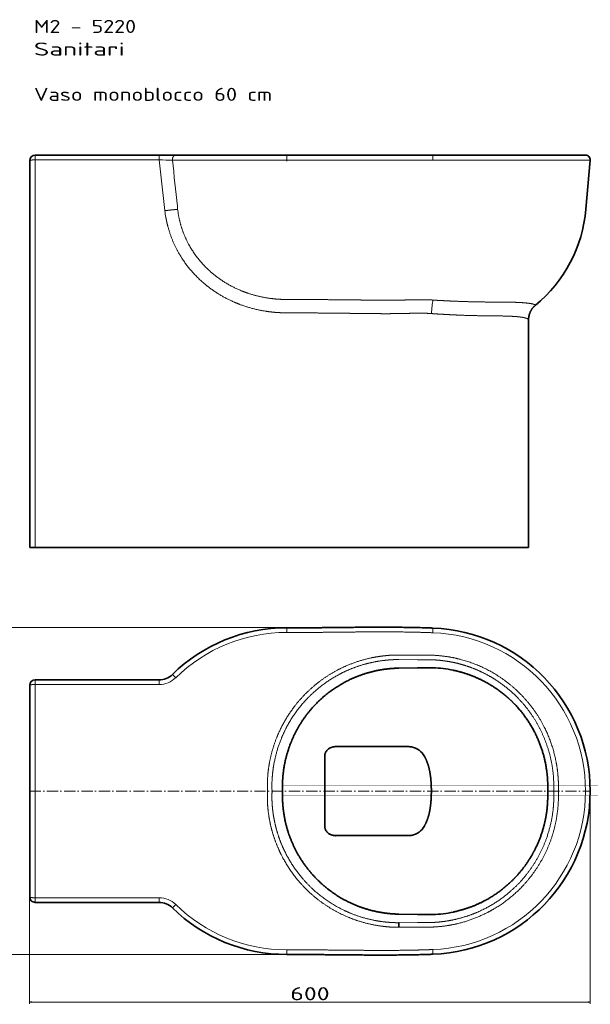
# Model space of a CAD drawing. Extents: x -79 to 993, y 6 to 1059.
# Tile 4 of 4: x 382 to 993, y 6 to 1059. Entities that reach past the tile are written whole.
import ezdxf
from ezdxf.enums import TextEntityAlignment as Align

# ---------------------------------------------------------------- set-up
doc = ezdxf.new("R2010")
doc.units = 0
doc.linetypes.add('DASHDOT', pattern=[18.5, 12, -3, 0.5, -3])
doc.layers.get('0').update_dxf_attribs({"lineweight": 13})
doc.styles.get("Standard").update_dxf_attribs({"font": 'isocp.shx'})
doc.dimstyles.get("Standard").update_dxf_attribs({"dimtxt": 2.5, "dimasz": 2.5, "dimexe": 1.25, "dimexo": 0.625, "dimtad": 1, "dimcen": 2.5, "dimadec": 0, "dimazin": 0, "dimtfac": 1, "dimtmove": 0, "dimatfit": 0, "dimfxl": 0, "dimarcsym": 0})

# ---------------------------------------------------------------- blocks, each defined once
blk = doc.blocks.new('*D')
at = {"color": 7, "lineweight": 13}
for p, q in [((155.5, 914.6), (-64.3, 914.6)), ((-62.3, 494.8), (-62.3, 914.6)), ((156.5, 494.8), (-64.3, 494.8)), ((729.7, 409.4), (335, 409.4)), ((337, 59.7), (337, 409.4)), ((392.9, 232.3), (392.9, 6.7)), ((993, 232.3), (993, 6.7)), ((669, 59.7), (335, 59.7)), ((392.9, 8.7), (993, 8.7))]:
    blk.add_line(p, q, dxfattribs=at)
for points in [[(-61.8, 912.7), (-62.3, 914.6), (-62.8, 912.7)], [(-62.8, 496.7), (-62.3, 494.8), (-61.8, 496.7)], [(337.5, 407.5), (337, 409.4), (336.5, 407.5)], [(336.5, 61.6), (337, 59.7), (337.5, 61.6)], [(394.9, 9.2), (392.9, 8.7), (394.9, 8.2)], [(991, 8.2), (993, 8.7), (991, 9.2)]]:
    blk.add_lwpolyline(points, dxfattribs=at)
for s, p, p2 in [('420', (-64.3, 683.7), (-64.3, 725.7)), ('350', (335, 213.5), (335, 255.6))]:
    blk.add_text(s, height=14, rotation=90, dxfattribs=at).set_placement(p, p2, align=Align.FIT)
blk.add_text('600', height=14, dxfattribs=at).set_placement((671.9, 10.7), (714, 10.7), align=Align.FIT)
blk = doc.blocks.new('BLOCK1')
at = {"color": 7, "lineweight": 13, "ltscale": 0.125}
for p, q in [((175.2, 169.7), (175.2, 174.7)), ((38.7, 114.1), (38.7, 119.1)), ((56.3, 121.2), (52.8, 124.8)), ((38.7, -114.1), (38.7, -119.1)), ((56.3, -121.2), (52.8, -124.8)), ((175.2, -169.7), (175.2, -174.7))]:
    blk.add_line(p, q, dxfattribs=at)
at = {"color": 7, "lineweight": 13, "ltscale": 0.124997}
for p, q in [((331.5, 169.4), (331.6, 174.4)), ((331.5, -169.4), (331.6, -174.4))]:
    blk.add_line(p, q, dxfattribs=at)
at = {"color": 7, "lineweight": 13, "ltscale": 0.499847}
for p, q in [((295.1, 145.6), (315.1, 145.5)), ((295.1, -145.6), (315.1, -145.5))]:
    blk.add_line(p, q, dxfattribs=at)
at = {"color": 7, "lineweight": 13, "ltscale": 0.00915}
for p, q in [((295.1, 140.7), (295.1, 140.3)), ((295.1, -140.7), (295.1, -140.3))]:
    blk.add_line(p, q, dxfattribs=at)
at = {"color": 7, "lineweight": 13, "ltscale": 0.499761}
for p, q in [((315.1, 140.6), (295.1, 140.7)), ((315.1, -140.6), (295.1, -140.7))]:
    blk.add_line(p, q, dxfattribs=at)
at = {"color": 7, "lineweight": 35, "ltscale": 0.499096}
for p, q in [((295.1, 131.5), (315.1, 131.8)), ((315.1, -131.8), (295.1, -131.5))]:
    blk.add_line(p, q, dxfattribs=at)
at = {"color": 7, "lineweight": 13, "ltscale": 0.124988}
for p, q in [((-94, 119.1), (-94, 114.1)), ((-94, -119.1), (-94, -114.1))]:
    blk.add_line(p, q, dxfattribs=at)
at = {"color": 7, "lineweight": 35}
for p, q in [((-94, 119.1), (38.7, 119.1)), ((-100, 0), (-100, 113)), ((263.2, 47.6), (228, 47.6)), ((303.5, 47.6), (263.2, 47.6)), ((-100, 0), (-100, -113)), ((228, -47.6), (263.2, -47.6)), ((263.2, -47.6), (303.5, -47.6)), ((-94, -119.1), (38.7, -119.1))]:
    blk.add_line(p, q, dxfattribs=at)
at = {"color": 7, "lineweight": 35, "ltscale": 0.001485}
for p, q in [((-100, 107.4), (-100, 107.3)), ((-100, -107.3), (-100, -107.4))]:
    blk.add_line(p, q, dxfattribs=at)
at = {"color": 7, "lineweight": 13}
for p, q in [((38.7, 114.1), (-94, 114.1)), ((-94, 114.1), (-94, 0)), ((-94, -114.1), (-94, 0)), ((-94, -114.1), (38.7, -114.1))]:
    blk.add_line(p, q, dxfattribs=at)
at = {"color": 7, "lineweight": 35, "ltscale": 0.005884}
for p, q in [((228, 47.6), (227.7, 47.6)), ((227.7, -47.6), (228, -47.6))]:
    blk.add_line(p, q, dxfattribs=at)
at = {"color": 7, "lineweight": 35, "ltscale": 0.037392}
for p, q in [((305, 47.6), (303.5, 47.6)), ((303.5, -47.6), (305, -47.6))]:
    blk.add_line(p, q, dxfattribs=at)
at = {"color": 7, "lineweight": 35, "ltscale": 0.383736}
blk.add_line((215.9, 36.6), (215.9, 21.2), dxfattribs=at)
at = {"color": 7, "lineweight": 35, "ltscale": 0.307837}
for p, q in [((215.9, 21.2), (215.9, 8.9)), ((215.9, -8.9), (215.9, -21.2))]:
    blk.add_line(p, q, dxfattribs=at)
at = {"color": 7, "lineweight": 35, "ltscale": 0.2225}
for p, q in [((215.9, 8.9), (215.9, 0)), ((215.9, 0), (215.9, -8.9))]:
    blk.add_line(p, q, dxfattribs=at)
at = {"color": 7, "lineweight": 13, "ltscale": 0.00918}
for p, q in [((461.1, 2), (460.7, 2)), ((461.1, -2), (460.7, -2))]:
    blk.add_line(p, q, dxfattribs=at)
at = {"color": 7, "lineweight": 35, "ltscale": 0.383742}
blk.add_line((215.9, -21.2), (215.9, -36.6), dxfattribs=at)
at = {"color": 7, "lineweight": 35, "ltscale": 0.122478}
blk.add_line((295.1, -145.6), (295.1, -140.7), dxfattribs=at)
at = {"color": 7, "lineweight": 35}
for centre, radius, start, end in [((175, 0), 174.7, 89.9487, 134.3996), ((325.5, 0), 174.5, 0, 87.9882), ((327.7, 5), 127, 78.2651, 88.2057), ((-94, 113), 6.01, 90.0747, 180.0747), ((227.7, 33.2), 14.5, 90, 91.7791), ((305, 27.6), 20, 78.8512, 90.0073), ((305, 27.7), 20, 28.8883, 78.8369), ((71.4, 0), 99.3, 358.7601, 1.2399), ((325.5, 0), 174.5, 272.0118, 360), ((551.3, 0), 96.8, 178.7988, 181.2012), ((305, -27.7), 20, 281.1631, 331.1117), ((227.7, -33.2), 14.5, 268.2209, 270), ((305, -27.6), 20, 269.9927, 281.1488), ((-94, -113), 6.01, 179.9252, 269.9254), ((175, 0), 174.7, 225.6004, 270.0513), ((327.7, -5), 127, 271.7943, 281.7349)]:
    blk.add_arc(centre, radius, start, end, dxfattribs=at)
at = {"color": 7, "lineweight": 13}
for centre, radius, start, end in [((175, 0), 169.7, 89.9487, 134.3995), ((325.5, 0), 169.5, 272.0119, 87.988), ((57.8, 0), 101.6, 358.8737, 1.1263), ((159.3, 3.7), 1.74, 269.401, 281.8325), ((456, -6), 8.14, 96.7307, 100.3705), ((562.6, 0), 101.5, 178.8756, 181.1244), ((159.3, -3.7), 1.74, 78.1675, 90.599), ((456, 6), 8.14, 259.6295, 263.2693), ((175, 0), 169.7, 225.6004, 270.0513)]:
    blk.add_arc(centre, radius, start, end, dxfattribs=at)
for centre, major_axis, ratio, start_param, end_param in [((-94, 113), (0, -6.01), 0.99777, 3.142076, 4.712875), ((38.6, 139.1), (25, -2.9), 0.993781, 4.828105, 5.605383), ((38.6, -139), (25.1, 2), 0.993421, 0.713329, 1.491028)]:
    blk.add_ellipse(centre, major_axis=major_axis, ratio=ratio, start_param=start_param, end_param=end_param, dxfattribs=at)
at = {"color": 7, "lineweight": 35}
for centre, major_axis, ratio, start_param, end_param in [((38.6, 139), (20.1, -1.8), 0.991906, 4.800363, 5.578621), ((227.7, 38.1), (11.8, 0.2), 0.812223, 2.069856, 2.465475), ((227.7, -38.1), (11.8, -0.2), 0.812223, 3.817716, 4.213332), ((38.6, -139), (20.1, 1.8), 0.991906, 0.704578, 1.482836)]:
    blk.add_ellipse(centre, major_axis=major_axis, ratio=ratio, start_param=start_param, end_param=end_param, dxfattribs=at)
for points, degree, knots in [([(175.2, 174.7), (176.1, 174.7), (177.8, 174.7), (180.5, 174.7), (183.1, 174.7), (185.8, 174.7), (188.4, 174.7), (191.1, 174.7), (193.7, 174.7), (196.4, 174.7), (199, 174.7), (201.7, 174.8), (204.3, 174.8), (207, 174.8), (209.6, 174.8), (212.3, 174.8), (214.9, 174.9), (217.6, 174.9), (220.2, 174.9), (222.9, 174.9), (225.5, 175), (228.2, 175), (230.8, 175), (233.5, 175), (236.1, 175.1), (237.9, 175.1), (238.8, 175.1)], 3, [0, 0, 0, 0, 2.64687, 5.293753, 7.94079, 10.588126, 13.235891, 15.884205, 18.533163, 21.182836, 23.833258, 26.484425, 29.136286, 31.788736, 34.441634, 37.094871, 39.748336, 42.401907, 45.055456, 47.708857, 50.361992, 53.014761, 55.667082, 58.318904, 60.970211, 63.62103, 63.62103, 63.62103, 63.62103]), ([(331.6, 174.4), (330.3, 174.5), (327.8, 174.6), (323.9, 174.7), (320, 174.8), (316.2, 174.9), (312.3, 175), (308.4, 175.1), (304.5, 175.1), (300.7, 175.2), (296.8, 175.2), (292.9, 175.3), (289.1, 175.3), (285.2, 175.3), (281.3, 175.3), (277.5, 175.3), (273.6, 175.3), (269.7, 175.3), (265.9, 175.3), (262, 175.3), (258.1, 175.3), (254.3, 175.2), (250.4, 175.2), (246.5, 175.2), (242.7, 175.1), (240.1, 175.1), (238.8, 175.1)], 3, [0, 0, 0, 0, 3.869961, 7.739948, 11.609954, 15.479952, 19.349897, 23.219731, 27.089393, 30.958824, 34.82797, 38.696792, 42.565272, 46.433419, 50.301434, 54.169809, 58.038791, 61.908356, 65.778285, 69.648224, 73.517759, 77.386481, 81.254059, 85.120305, 88.985244, 92.849184, 92.849184, 92.849184, 92.849184]), ([(170.6, 2.1), (170.6, 2.7), (170.6, 3.3), (170.6, 3.8), (170.6, 4.4), (170.6, 5), (170.6, 5), (170.6, 5.1), (170.6, 5.2), (170.6, 5.3), (170.6, 5.5), (170.6, 5.6), (170.6, 5.7), (170.6, 5.9), (170.6, 6), (170.6, 6.1), (170.6, 6.2), (170.6, 6.3), (170.6, 6.3), (170.7, 18.8), (172.4, 31.3), (175.6, 43.5), (184.7, 66.1), (198.8, 86), (206.8, 94.8), (223.5, 109.4), (242.9, 120), (252.5, 124.1), (263.4, 127.4), (274.6, 129.5), (275.7, 129.7), (277, 129.9), (278.3, 130.1), (278.5, 130.1), (278.8, 130.2), (279.2, 130.3), (279.4, 130.3), (280, 130.4), (280.6, 130.4), (281, 130.5), (282, 130.6), (283, 130.7), (283.5, 130.8), (284.8, 130.9), (286.2, 131.1), (287, 131.1), (288.1, 131.2), (289.2, 131.3), (289.5, 131.3), (290.8, 131.4), (292.1, 131.4), (293.1, 131.5), (294.1, 131.5), (295.1, 131.5)], 5, [0, 0, 0, 0, 0, 0, 3.819597, 3.819597, 3.819597, 4.178797, 4.178797, 4.178797, 4.607742, 4.607742, 4.607742, 5.038389, 5.038389, 5.038389, 5.586165, 5.586165, 5.586165, 5.780635, 5.780635, 5.780635, 96.464575, 96.464575, 96.464575, 182.076737, 182.076737, 182.076737, 256.894175, 256.894175, 256.894175, 264.900001, 264.900001, 264.900001, 266.212957, 266.212957, 266.212957, 267.547105, 267.547105, 267.547105, 270.634445, 270.634445, 270.634445, 274.063815, 274.063815, 274.063815, 279.60232, 279.60232, 279.60232, 281.74609, 281.74609, 281.74609, 289.072693, 289.072693, 289.072693, 289.072693, 289.072693, 289.072693]), ([(353.5, 129.3), (364.3, 127), (374.8, 123.6), (385, 119), (401, 109.7), (414.9, 97.6), (420.2, 92.4), (432.2, 78.4), (441.6, 62.5), (446.2, 52.3), (451.1, 37.2), (453.6, 21.6), (454.2, 16.8), (454.5, 11.7), (454.6, 6.5), (454.6, 6.1), (454.6, 5.4), (454.6, 4.7), (454.6, 4.3), (454.6, 3.6), (454.6, 2.9), (454.6, 2.6), (454.6, 2.3), (454.6, 2)], 5, [0, 0, 0, 0, 0, 0, 78.374241, 78.374241, 78.374241, 130.599363, 130.599363, 130.599363, 208.84761, 208.84761, 208.84761, 242.756786, 242.756786, 242.756786, 245.364017, 245.364017, 245.364017, 247.971248, 247.971248, 247.971248, 250.106483, 250.106483, 250.106483, 250.106483, 250.106483, 250.106483]), ([(215.8, 36.6), (215.8, 36.9), (215.9, 37.7), (216, 38.8), (216.2, 39.9), (216.5, 41), (217, 42), (217.6, 42.9), (218.3, 43.8), (219.1, 44.6), (220, 45.3), (220.9, 45.9), (221.9, 46.4), (223, 46.8), (224, 47.1), (225.1, 47.4), (226.2, 47.5), (226.9, 47.6), (227.3, 47.6)], 3, [0, 0, 0, 0, 1.126124, 2.248449, 3.366344, 4.481974, 5.599192, 6.721048, 7.850584, 8.988352, 10.109066, 11.232163, 12.353151, 13.468322, 14.574737, 15.673491, 16.767846, 17.861126, 17.861126, 17.861126, 17.861126]), ([(330, 0), (330, 2.6), (329.9, 5.1), (329.8, 7.7), (329.6, 10.9), (329.3, 14.1), (329.2, 14.7), (329.1, 15.4), (329, 16)], 5, [0, 0, 0, 0, 0, 0, 18.024759, 18.024759, 18.024759, 22.49647, 22.49647, 22.49647, 22.49647, 22.49647, 22.49647]), ([(329, -16), (329.4, -13.1), (329.7, -10.3), (329.8, -7.4), (329.9, -4.2), (330, -1), (330, -0.6), (330, -0.3), (330, 0)], 5, [0, 0, 0, 0, 0, 0, 20.287144, 20.287144, 20.287144, 22.561711, 22.561711, 22.561711, 22.561711, 22.561711, 22.561711]), ([(295.1, -131.5), (294, -131.5), (292.9, -131.5), (291.8, -131.4), (290.4, -131.4), (289, -131.3), (288.7, -131.3), (287.7, -131.2), (286.8, -131.1), (286.2, -131.1), (284.8, -130.9), (283.4, -130.8), (282.7, -130.7), (281.6, -130.6), (280.6, -130.4), (280.3, -130.4), (279.8, -130.3), (279.2, -130.3), (279, -130.2), (267.9, -128.6), (257, -125.7), (246.7, -121.8), (226.4, -111.5), (208.9, -96.8), (200.8, -88.2), (185.8, -68.3), (176.1, -45.2), (172.6, -32.5), (170.8, -19.5), (170.6, -6.4), (170.6, -6.3), (170.6, -6.2), (170.6, -6.1), (170.6, -6), (170.6, -5.7), (170.6, -5.5), (170.6, -5.4), (170.6, -5.2), (170.6, -5), (170.6, -5), (170.6, -4.4), (170.6, -3.8), (170.6, -3.3), (170.6, -2.7), (170.6, -2.1)], 5, [0, 0, 0, 0, 0, 0, 7.985857, 7.985857, 7.985857, 10.367046, 10.367046, 10.367046, 14.467067, 14.467067, 14.467067, 19.511783, 19.511783, 19.511783, 21.485693, 21.485693, 21.485693, 23.52634, 23.52634, 23.52634, 102.784057, 102.784057, 102.784057, 188.38388, 188.38388, 188.38388, 283.269912, 283.269912, 283.269912, 283.622095, 283.622095, 283.622095, 284.196761, 284.196761, 284.196761, 284.971702, 284.971702, 284.971702, 285.277017, 285.277017, 285.277017, 289.149949, 289.149949, 289.149949, 289.149949, 289.149949, 289.149949]), ([(454.6, -2), (454.6, -2.8), (454.6, -3.5), (454.6, -4.2), (454.6, -5.4), (454.6, -6.6), (454.6, -7.1), (454.6, -8), (454.5, -8.9), (454.5, -9.4), (454.2, -18.3), (453.1, -27.2), (451.3, -35.6), (446.9, -50.1), (440.5, -63.7), (437.3, -69.5), (430.1, -80.7), (421.5, -90.8), (416.9, -95.6), (403.8, -107.5), (388.8, -117.1), (378.8, -122), (367.5, -126), (356, -128.7), (355.1, -128.9), (354.3, -129.1), (353.5, -129.3)], 5, [0, 0, 0, 0, 0, 0, 5.073981, 5.073981, 5.073981, 8.42615, 8.42615, 8.42615, 11.77832, 11.77832, 11.77832, 71.739452, 71.739452, 71.739452, 118.69111, 118.69111, 118.69111, 165.684127, 165.684127, 165.684127, 244.050134, 244.050134, 244.050134, 250.088103, 250.088103, 250.088103, 250.088103, 250.088103, 250.088103]), ([(215.8, -36.6), (215.8, -36.9), (215.9, -37.7), (216, -38.8), (216.2, -39.9), (216.5, -41), (217, -42), (217.6, -42.9), (218.3, -43.8), (219.1, -44.6), (220, -45.3), (220.9, -45.9), (221.9, -46.4), (223, -46.8), (224, -47.1), (225.1, -47.4), (226.2, -47.5), (226.9, -47.6), (227.3, -47.6)], 3, [0, 0, 0, 0, 1.126652, 2.249418, 3.367751, 4.48381, 5.601456, 6.72374, 7.853708, 8.991914, 10.112065, 11.234593, 12.355031, 13.469635, 14.575545, 15.673703, 16.767594, 17.860206, 17.860206, 17.860206, 17.860206]), ([(175.2, -174.7), (176.1, -174.7), (177.8, -174.7), (180.5, -174.7), (183.1, -174.7), (185.8, -174.7), (188.4, -174.7), (191.1, -174.7), (193.7, -174.7), (196.4, -174.7), (199, -174.7), (201.7, -174.8), (204.3, -174.8), (207, -174.8), (209.6, -174.8), (212.3, -174.8), (214.9, -174.9), (217.6, -174.9), (220.2, -174.9), (222.9, -174.9), (225.5, -175), (228.2, -175), (230.8, -175), (233.5, -175), (236.1, -175.1), (237.9, -175.1), (238.8, -175.1)], 3, [0, 0, 0, 0, 2.64687, 5.293753, 7.94079, 10.588126, 13.235891, 15.884205, 18.533163, 21.182836, 23.833258, 26.484425, 29.136286, 31.788736, 34.441634, 37.094871, 39.748336, 42.401907, 45.055456, 47.708857, 50.361992, 53.014761, 55.667082, 58.318904, 60.970211, 63.62103, 63.62103, 63.62103, 63.62103]), ([(331.6, -174.4), (330.3, -174.5), (327.8, -174.6), (323.9, -174.7), (320, -174.8), (316.2, -174.9), (312.3, -175), (308.4, -175.1), (304.5, -175.1), (300.7, -175.2), (296.8, -175.2), (292.9, -175.3), (289.1, -175.3), (285.2, -175.3), (281.3, -175.3), (277.5, -175.3), (273.6, -175.3), (269.7, -175.3), (265.9, -175.3), (262, -175.3), (258.1, -175.3), (254.3, -175.2), (250.4, -175.2), (246.5, -175.2), (242.7, -175.1), (240.1, -175.1), (238.8, -175.1)], 3, [0, 0, 0, 0, 3.869961, 7.739948, 11.609954, 15.479952, 19.349897, 23.219731, 27.089393, 30.958824, 34.82797, 38.696792, 42.565272, 46.433419, 50.301434, 54.169809, 58.038791, 61.908356, 65.778285, 69.648224, 73.517759, 77.386481, 81.254059, 85.120305, 88.985244, 92.849184, 92.849184, 92.849184, 92.849184])]:
    blk.add_open_spline(points, degree=degree, knots=knots, dxfattribs=at)
at = {"color": 7, "lineweight": 13}
for points in [[(238.8, 170.1), (226.1, 170), (213.4, 169.8), (200.6, 169.7), (187.9, 169.7), (175.2, 169.7)], [(315.1, 145.5), (318.5, 145.5), (321.8, 145.6), (325.2, 145.6), (328.5, 145.5), (331.9, 145.4)], [(331.6, 140.4), (328.4, 140.6), (325.1, 140.6), (321.7, 140.6), (318.4, 140.6), (315.1, 140.6)], [(331.9, -145.4), (328.5, -145.5), (325.2, -145.6), (321.8, -145.6), (318.5, -145.5), (315.1, -145.5)], [(175.2, -169.7), (187.9, -169.7), (200.6, -169.7), (213.4, -169.8), (226.1, -170), (238.8, -170.1)]]:
    blk.add_open_spline(points, degree=5, dxfattribs=at)
for points, knots in [([(331.5, 169.4), (322.1, 169.8), (312.8, 170), (303.4, 170.2), (284.9, 170.4), (266.4, 170.3), (257.2, 170.3), (248, 170.2), (238.8, 170.1)], [0, 0, 0, 0, 0, 0, 66.080929, 66.080929, 66.080929, 130.982103, 130.982103, 130.982103, 130.982103, 130.982103, 130.982103]), ([(154.4, 0), (154.4, 1.2), (154.4, 2.4), (154.4, 3.5), (154.4, 5.3), (154.4, 7.1), (154.4, 7.6), (154.6, 16.4), (155.5, 25.1), (156.8, 33.1), (159.9, 45.5), (164.4, 57.5), (166.2, 61.8), (173.7, 77.6), (183.5, 92.1), (191.9, 101.9), (209, 117.8), (229, 129.9), (238.5, 134.4), (252.2, 139.5), (266.3, 142.8), (270.3, 143.5), (276.1, 144.4), (281.9, 145), (283.6, 145.2), (286.9, 145.4), (290.3, 145.6), (291.9, 145.6), (293.5, 145.6), (295.1, 145.6)], [0, 0, 0, 0, 0, 0, 8.356833, 8.356833, 8.356833, 12.462041, 12.462041, 12.462041, 70.076542, 70.076542, 70.076542, 102.96644, 102.96644, 102.96644, 193.410921, 193.410921, 193.410921, 267.413077, 267.413077, 267.413077, 296.185242, 296.185242, 296.185242, 308.488657, 308.488657, 308.488657, 319.880095, 319.880095, 319.880095, 319.880095, 319.880095, 319.880095]), ([(295.1, 140.7), (295, 140.7), (294.9, 140.7), (294.8, 140.7), (294.7, 140.7), (294.5, 140.7), (294.5, 140.7), (289.6, 140.7), (284.8, 140.5), (280, 140), (271.1, 138.8), (262.3, 136.8), (258.3, 135.8), (247.7, 132.5), (237.5, 128.2), (231.4, 125.2), (216.2, 116.4), (202.6, 105.2), (195, 97.7), (182.4, 82.3), (172.7, 64.9), (169, 56.6), (163.8, 41.8), (160.8, 26.4), (159.9, 20), (159.3, 12.5), (159.3, 5), (159.3, 4), (159.3, 3), (159.3, 2)], [0, 0, 0, 0, 0, 0, 0.658236, 0.658236, 0.658236, 1.009788, 1.009788, 1.009788, 35.134337, 35.134337, 35.134337, 64.923633, 64.923633, 64.923633, 113.666301, 113.666301, 113.666301, 189.488299, 189.488299, 189.488299, 254.480074, 254.480074, 254.480074, 300.568887, 300.568887, 300.568887, 307.807546, 307.807546, 307.807546, 307.807546, 307.807546, 307.807546]), ([(461.1, 2), (461.1, 2.8), (461.1, 3.5), (461.1, 4.3), (461.1, 5.9), (461.1, 7.4), (461, 8.2), (460.7, 21.9), (458.5, 35.6), (455, 48.1), (445.6, 70.8), (431.5, 90.7), (423.9, 99.4), (412, 110.2), (398.8, 119.2), (394.9, 121.6), (386.9, 126.1), (378.6, 129.9), (374.4, 131.6), (367.9, 133.9), (361.3, 135.8), (359.1, 136.4), (352.6, 138), (346, 139.1), (341.6, 139.7), (337, 140.2), (332.5, 140.4), (332.4, 140.4), (332.2, 140.4), (332, 140.4), (331.8, 140.4), (331.7, 140.4), (331.6, 140.4)], [0, 0, 0, 0, 0, 0, 5.498157, 5.498157, 5.498157, 11.095053, 11.095053, 11.095053, 103.273362, 103.273362, 103.273362, 184.608473, 184.608473, 184.608473, 217.140023, 217.140023, 217.140023, 249.675144, 249.675144, 249.675144, 265.942763, 265.942763, 265.942763, 297.581254, 297.581254, 297.581254, 298.33947, 298.33947, 298.33947, 299.097685, 299.097685, 299.097685, 299.097685, 299.097685, 299.097685]), ([(331.9, 145.4), (332, 145.4), (332.1, 145.4), (332.3, 145.3), (332.5, 145.3), (332.8, 145.3), (332.9, 145.3), (342, 144.8), (351.1, 143.6), (359.9, 141.7), (380.7, 135.4), (400.1, 125.1), (410.7, 117.8), (430.1, 100.9), (445.3, 80.2), (451.6, 68.9), (459.6, 50.1), (464, 30.2), (465.2, 22.7), (465.9, 14.6), (466, 6.5), (466, 5.9), (466, 4.4), (466, 2.8), (466, 1.9), (466, 0.9), (465.9, 0)], [0, 0, 0, 0, 0, 0, 0.937193, 0.937193, 0.937193, 1.874385, 1.874385, 1.874385, 65.443701, 65.443701, 65.443701, 155.978806, 155.978806, 155.978806, 246.51647, 246.51647, 246.51647, 300.018088, 300.018088, 300.018088, 304.136282, 304.136282, 304.136282, 310.878479, 310.878479, 310.878479, 310.878479, 310.878479, 310.878479]), ([(-100, 113), (-100, 113.1), (-99.9, 113.2), (-99.8, 113.3), (-99.3, 113.6), (-98.3, 113.8), (-97.6, 113.9), (-96.5, 114), (-95.3, 114), (-94.8, 114), (-94.4, 114.1), (-94, 114.1)], [0, 0, 0, 0, 0, 0, 2.912645, 2.912645, 2.912645, 8.784381, 8.784381, 8.784381, 11.781825, 11.781825, 11.781825, 11.781825, 11.781825, 11.781825]), ([(295.1, -145.6), (292.8, -145.6), (290.5, -145.6), (288.2, -145.5), (283.5, -145.2), (278.9, -144.7), (276.6, -144.4), (263.4, -142.5), (250.4, -139.1), (240, -135.1), (218.6, -124.5), (199.8, -109.7), (190.6, -100.6), (178.6, -85.5), (169.4, -68.6), (166.6, -62.9), (162.4, -52.6), (159.2, -42.1), (158.1, -37.6), (156.3, -29), (155.1, -20.4), (154.7, -16.3), (154.5, -11.7), (154.4, -7), (154.4, -6.4), (154.4, -4.8), (154.4, -3.2), (154.4, -2.1), (154.4, -1.1), (154.4, 0)], [0, 0, 0, 0, 0, 0, 16.383502, 16.383502, 16.383502, 32.810912, 32.810912, 32.810912, 110.9182, 110.9182, 110.9182, 201.36329, 201.36329, 201.36329, 246.583928, 246.583928, 246.583928, 279.481339, 279.481339, 279.481339, 308.302084, 308.302084, 308.302084, 312.414512, 312.414512, 312.414512, 319.859558, 319.859558, 319.859558, 319.859558, 319.859558, 319.859558]), ([(465.9, 0), (465.9, -0.6), (466, -1.2), (466, -1.8), (466, -3), (466, -4.2), (466, -4.8), (466, -5.9), (466, -7.1), (466, -7.7), (465.7, -21), (463.8, -34.3), (460.6, -46.8), (451.3, -70.8), (436.9, -92.1), (428.5, -101.9), (413.5, -115.8), (396.3, -126.7), (389.7, -130.3), (374.7, -137.2), (359, -141.9), (350.3, -143.7), (341.3, -144.9), (332.3, -145.3), (332.2, -145.3), (332, -145.4), (331.9, -145.4)], [0, 0, 0, 0, 0, 0, 4.310322, 4.310322, 4.310322, 8.41665, 8.41665, 8.41665, 12.508753, 12.508753, 12.508753, 103.047006, 103.047006, 103.047006, 193.58333, 193.58333, 193.58333, 247.084066, 247.084066, 247.084066, 309.826621, 309.826621, 309.826621, 310.882453, 310.882453, 310.882453, 310.882453, 310.882453, 310.882453]), ([(159.3, -2), (159.3, -4.7), (159.3, -7.4), (159.3, -10.2), (159.6, -15.5), (160.2, -20.9), (160.5, -23.6), (161.6, -30.3), (163, -37), (164.1, -41.1), (166.8, -50.2), (170.4, -59.1), (172.6, -63.9), (181, -80.1), (192.1, -94.8), (201.1, -104.3), (217.7, -117.9), (236.6, -127.9), (244.3, -131.3), (256.5, -135.6), (269.2, -138.4), (273.7, -139.1), (279.7, -140), (285.8, -140.4), (287.3, -140.5), (289.5, -140.6), (291.8, -140.7), (292.5, -140.7), (293.3, -140.7), (294, -140.7), (294.1, -140.7), (294.2, -140.7), (294.3, -140.7), (294.4, -140.7), (294.6, -140.7), (294.7, -140.7), (294.9, -140.7), (295, -140.7), (295.1, -140.7)], [0, 0, 0, 0, 0, 0, 19.388787, 19.388787, 19.388787, 38.407927, 38.407927, 38.407927, 68.253871, 68.253871, 68.253871, 106.245478, 106.245478, 106.245478, 198.510602, 198.510602, 198.510602, 258.211146, 258.211146, 258.211146, 290.767953, 290.767953, 290.767953, 301.606872, 301.606872, 301.606872, 306.700985, 306.700985, 306.700985, 307.125538, 307.125538, 307.125538, 307.55009, 307.55009, 307.55009, 308.36412, 308.36412, 308.36412, 308.36412, 308.36412, 308.36412]), ([(331.6, -140.4), (331.8, -140.4), (331.9, -140.4), (332, -140.4), (332.3, -140.4), (332.5, -140.4), (332.7, -140.4), (339.5, -140), (346.3, -139.2), (352.9, -138), (363.9, -135.3), (374.5, -131.5), (378.8, -129.8), (394.7, -122.5), (409.4, -112.7), (419.3, -104.2), (436.9, -85), (449.4, -62.2), (454.3, -50.1), (458.7, -34), (460.6, -17.6), (460.9, -14), (461, -10.1), (461.1, -6.2), (461.1, -5.9), (461.1, -5.3), (461.1, -4.8), (461.1, -4.5), (461.1, -3.8), (461.1, -3.1), (461.1, -2.8), (461.1, -2.4), (461.1, -2)], [0, 0, 0, 0, 0, 0, 0.904091, 0.904091, 0.904091, 1.678483, 1.678483, 1.678483, 49.559544, 49.559544, 49.559544, 82.106405, 82.106405, 82.106405, 174.30938, 174.30938, 174.30938, 266.516709, 266.516709, 266.516709, 292.282447, 292.282447, 292.282447, 294.343531, 294.343531, 294.343531, 296.377869, 296.377869, 296.377869, 299.086961, 299.086961, 299.086961, 299.086961, 299.086961, 299.086961]), ([(-100, -113), (-100, -113.1), (-99.9, -113.2), (-99.8, -113.3), (-99.3, -113.6), (-98.3, -113.8), (-97.6, -113.9), (-96.5, -114), (-95.3, -114), (-94.8, -114), (-94.4, -114.1), (-94, -114.1)], [0, 0, 0, 0, 0, 0, 2.912645, 2.912645, 2.912645, 8.784381, 8.784381, 8.784381, 11.781825, 11.781825, 11.781825, 11.781825, 11.781825, 11.781825]), ([(-100, -113), (-100, -113.6), (-99.9, -114.2), (-99.8, -114.7), (-99.4, -115.8), (-98.8, -116.7), (-98.4, -117.2), (-97.6, -118), (-96.6, -118.5), (-96, -118.7), (-95.3, -118.9), (-94.5, -119), (-94.4, -119), (-94.2, -119.1), (-94, -119.1)], [0, 0, 0, 0, 0, 0, 4.0766, 4.0766, 4.0766, 8.164794, 8.164794, 8.164794, 12.263392, 12.263392, 12.263392, 13.570256, 13.570256, 13.570256, 13.570256, 13.570256, 13.570256]), ([(331.6, -140.4), (329, -140.6), (326.4, -140.6), (323.8, -140.6), (320.4, -140.6), (317.1, -140.6), (316.5, -140.6), (315.8, -140.6), (315.1, -140.6)], [0, 0, 0, 0, 0, 0, 18.677943, 18.677943, 18.677943, 23.396446, 23.396446, 23.396446, 23.396446, 23.396446, 23.396446]), ([(238.8, -170.1), (248.3, -170.2), (257.9, -170.3), (267.4, -170.3), (285.9, -170.4), (304.4, -170.2), (313.4, -170), (322.4, -169.8), (331.5, -169.4)], [0, 0, 0, 0, 0, 0, 67.223639, 67.223639, 67.223639, 130.990093, 130.990093, 130.990093, 130.990093, 130.990093, 130.990093])]:
    blk.add_open_spline(points, degree=5, knots=knots, dxfattribs=at)
at = {"color": 7, "lineweight": 35}
for points in [[(315.1, 131.8), (318.4, 131.8), (321.7, 131.9), (325, 132), (328.3, 132), (331.6, 131.9)], [(329, 16), (328.5, 20.5), (327.6, 24.9), (326.4, 29.2), (324.7, 33.4), (322.5, 37.3)], [(322.5, -37.3), (324.7, -33.4), (326.4, -29.2), (327.6, -24.9), (328.5, -20.5), (329, -16)], [(315.1, -131.8), (318.4, -131.8), (321.7, -131.9), (325, -132), (328.3, -132), (331.6, -131.9)]]:
    blk.add_open_spline(points, degree=5, dxfattribs=at)
blk = doc.blocks.new('BLOCK2')
at = {"color": 7, "lineweight": 35}
for p, q in [((238.8, 0), (331.5, 0)), ((331.5, 0), (495, 0)), ((-100, -419.8), (-100, -6)), ((-94, 0), (38.7, 0)), ((175.2, 0), (56.3, 0)), ((238.8, 0), (175.2, 0)), ((495.4, -58), (500, -5.4)), ((434, -419.8), (434, -176)), ((434, -419.8), (434, -176)), ((-94, -419.8), (434, -419.8)), ((434, -419.8), (-94, -419.8))]:
    blk.add_line(p, q, dxfattribs=at)
at = {"color": 7, "lineweight": 13, "ltscale": 0.126724}
for p, q in [((-94, -5.1), (-94, 0)), ((38.7, 0), (38.7, -5.1))]:
    blk.add_line(p, q, dxfattribs=at)
at = {"color": 7, "lineweight": 13}
for p, q in [((-94, -419.8), (-94, -5.1)), ((38.7, -5.1), (-94, -5.1)), ((175.2, -5.4), (52.8, -5.4)), ((238.8, -5.4), (175.2, -5.4)), ((500, -5.4), (331.6, -5.4))]:
    blk.add_line(p, q, dxfattribs=at)
at = {"color": 7, "lineweight": 35, "ltscale": 0.44072}
blk.add_line((56.3, 0), (38.7, 0), dxfattribs=at)
at = {"color": 7, "lineweight": 13, "ltscale": 0.027179}
blk.add_line((175.2, -5.4), (175.2, -6.5), dxfattribs=at)
at = {"color": 7, "lineweight": 13, "ltscale": 0.084584}
blk.add_line((44.8, -59.4), (44.4, -56.1), dxfattribs=at)
at = {"color": 7, "lineweight": 13, "ltscale": 0.084515}
blk.add_line((58.1, -54.6), (58.4, -58), dxfattribs=at)
at = {"color": 7, "lineweight": 13, "ltscale": 0.002825}
blk.add_line((58.5, -58), (58.4, -58), dxfattribs=at)
at = {"color": 7, "lineweight": 35, "ltscale": 0.15}
for p, q in [((-94, -419.8), (-100, -419.8)), ((-100, -419.8), (-94, -419.8))]:
    blk.add_line(p, q, dxfattribs=at)
at = {"color": 7, "lineweight": 35, "ltscale": 0.000135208}
blk.add_line((434, -419.8), (434, -419.8), dxfattribs=at)
at = {"color": 7, "lineweight": 13}
for centre, radius, start, end in [((-1620.5, -3.8), 1795.7, 359.9474, 0.1208), ((26835.2, 2965.9), 26960.7, 186.32671, 186.43578), ((165.6, 4609.2), 4616, 268.424, 268.5997), ((34785.9, 3671.1), 34927.1, 186.04229, 186.12341), ((275.4, -853367.8), 853362.4, 89.9962221, 90.0024553), ((161, -46.3), 117, 186.4507, 190.0072), ((159.9, -46.4), 102.2, 186.4894, 190.0816)]:
    blk.add_arc(centre, radius, start, end, dxfattribs=at)
at = {"color": 7, "lineweight": 35}
for centre, radius, start, end in [((495, -5), 5, 355, 90), ((-94, -6), 6, 90, 180), ((346, -44.9), 150, 309.408, 354.9998)]:
    blk.add_arc(centre, radius, start, end, dxfattribs=at)
at = {"color": 7, "lineweight": 13}
blk.add_ellipse((332.3, -169.7), major_axis=(-1.2, -19.9), ratio=0.113964, start_param=3.89245, end_param=4.706602, dxfattribs=at)
for points, knots in [([(331.5, 0), (331.5, 0), (331.5, -0.1), (331.5, -0.2), (331.5, -0.6), (331.6, -1.5), (331.6, -2.1), (331.6, -3.1), (331.6, -4.2), (331.6, -4.6), (331.6, -5), (331.6, -5.4)], [0, 0, 0, 0, 0, 0, 2.341392, 2.341392, 2.341392, 7.429834, 7.429834, 7.429834, 10.247031, 10.247031, 10.247031, 10.247031, 10.247031, 10.247031]), ([(-100, -6), (-100, -5.9), (-100, -5.9), (-99.9, -5.8), (-99.5, -5.6), (-98.9, -5.4), (-98.4, -5.4), (-97.3, -5.2), (-96, -5.1), (-95.4, -5.1), (-94.7, -5.1), (-94, -5.1)], [0, 0, 0, 0, 0, 0, 2.406375, 2.406375, 2.406375, 6.900746, 6.900746, 6.900746, 11.780134, 11.780134, 11.780134, 11.780134, 11.780134, 11.780134]), ([(56.3, 0), (55.9, 0), (55.6, -0.1), (55.2, -0.2), (54.6, -0.6), (54, -1.1), (53.8, -1.5), (53.2, -2.4), (52.9, -3.5), (52.8, -4.1), (52.8, -4.8), (52.8, -5.4), (52.8, -5.4), (52.8, -5.4), (52.8, -5.4)], [0, 0, 0, 0, 0, 0, 3.07264, 3.07264, 3.07264, 6.312906, 6.312906, 6.312906, 10.930954, 10.930954, 10.930954, 10.962425, 10.962425, 10.962425, 10.962425, 10.962425, 10.962425]), ([(175.1, -168.7), (167.4, -168.7), (159.6, -168.2), (151.9, -167.2), (137.6, -164.3), (123.6, -159.4), (117.3, -156.8), (103.9, -150.2), (91.5, -141.6), (85.2, -136.5), (72.1, -123.9), (61.4, -109), (56.4, -100.2), (51.2, -88.2), (47.7, -75.6), (46.9, -72.6), (46.3, -69.6), (45.8, -66.6)], [0, 0, 0, 0, 0, 0, 55.398093, 55.398093, 55.398093, 102.862778, 102.862778, 102.862778, 158.030073, 158.030073, 158.030073, 225.913754, 225.913754, 225.913754, 246.569379, 246.569379, 246.569379, 246.569379, 246.569379, 246.569379]), ([(59.3, -64.3), (61.1, -74.1), (64, -83.7), (68.1, -92.9), (78.1, -109.6), (91.5, -123.6), (98.6, -129.6), (111.7, -138.5), (125.9, -145.1), (131.9, -147.4), (144.1, -151.1), (156.5, -153.3), (162.7, -154.1), (168.9, -154.4), (175.1, -154.4)], [0, 0, 0, 0, 0, 0, 72.412057, 72.412057, 72.412057, 139.682538, 139.682538, 139.682538, 187.291665, 187.291665, 187.291665, 234.644195, 234.644195, 234.644195, 234.644195, 234.644195, 234.644195]), ([(175.1, -154.4), (186.1, -154.4), (197, -154.4), (207.9, -154.5), (220.5, -154.6), (233.1, -154.8), (234.2, -154.8), (237.4, -154.8), (240.7, -154.8), (242.2, -154.9), (245.3, -154.9), (248.4, -154.9), (249.9, -154.9), (256.1, -155), (262.3, -155.1), (267, -155.1), (271.8, -155.1), (276.5, -155.2), (276.7, -155.2), (277.1, -155.2), (277.6, -155.2), (277.9, -155.2), (278.6, -155.2), (279.2, -155.2), (279.5, -155.2), (280, -155.2), (280.4, -155.2), (280.5, -155.2), (284.5, -155.2), (288.5, -155.2), (292.4, -155.1), (299.7, -155), (307, -154.9), (310.4, -154.8), (316.7, -154.7), (323, -154.7), (325.9, -154.8), (328.8, -154.9), (331.6, -155)], [0, 0, 0, 0, 0, 0, 77.676289, 77.676289, 77.676289, 89.710677, 89.710677, 89.710677, 100.770427, 100.770427, 100.770427, 111.830176, 111.830176, 111.830176, 144.71776, 144.71776, 144.71776, 145.807773, 145.807773, 145.807773, 147.979113, 147.979113, 147.979113, 150.172995, 150.172995, 150.172995, 151.056189, 151.056189, 151.056189, 178.865387, 178.865387, 178.865387, 203.055109, 203.055109, 203.055109, 222.857102, 222.857102, 222.857102, 222.857102, 222.857102, 222.857102]), ([(441.2, -160.8), (441.2, -160.8), (441.2, -160.8), (441.3, -160.7), (441.3, -160.7), (441.3, -160.7), (441.3, -160.7), (441.3, -160.7), (441.3, -160.7), (441.3, -160.7), (441.4, -160.4), (441, -160), (440.1, -159.6), (437.1, -158.8), (432.2, -158.2), (429.4, -157.9), (424.4, -157.6), (418.7, -157.4), (416.5, -157.4), (409, -157.3), (400.9, -157.2), (395, -157.2), (384, -157.1), (372.6, -156.9), (367.4, -156.7), (359, -156.4), (350.5, -156.1), (347.3, -155.9), (343, -155.7), (338.7, -155.4), (337.6, -155.4), (335.7, -155.3), (333.8, -155.2), (333.1, -155.1), (332.4, -155.1), (331.6, -155)], [0, 0, 0, 0, 0, 0, 1.895344, 1.895344, 1.895344, 2.866883, 2.866883, 2.866883, 3.802099, 3.802099, 3.802099, 40.724656, 40.724656, 40.724656, 74.325782, 74.325782, 74.325782, 94.598782, 94.598782, 94.598782, 140.308194, 140.308194, 140.308194, 178.273674, 178.273674, 178.273674, 200.688837, 200.688837, 200.688837, 208.629267, 208.629267, 208.629267, 213.761083, 213.761083, 213.761083, 213.761083, 213.761083, 213.761083]), ([(330, -169.5), (327.7, -169.3), (325.3, -169.2), (322.9, -169.1), (319.2, -169.1), (315.4, -169.1), (314.1, -169.1), (308.7, -169.2), (303.2, -169.3), (299.1, -169.4), (292.9, -169.5), (286.7, -169.6), (284.7, -169.6), (282.4, -169.6), (280, -169.6), (279.8, -169.6), (279.2, -169.6), (278.6, -169.6), (278.3, -169.6), (277.8, -169.6), (277.4, -169.6), (277.2, -169.6), (276.9, -169.6), (276.6, -169.6), (276.3, -169.6), (271.7, -169.5), (267.1, -169.5), (262.6, -169.5), (256.7, -169.4), (250.7, -169.3), (249.6, -169.3), (246.8, -169.3), (243.9, -169.3), (242.5, -169.2), (240.4, -169.2), (238.2, -169.2), (237.4, -169.2), (224.5, -169), (211.6, -168.9), (199.4, -168.8), (187.3, -168.7), (175.1, -168.7)], [0, 0, 0, 0, 0, 0, 17.340109, 17.340109, 17.340109, 27.089214, 27.089214, 27.089214, 56.272099, 56.272099, 56.272099, 70.580706, 70.580706, 70.580706, 72.722025, 72.722025, 72.722025, 74.743618, 74.743618, 74.743618, 75.909916, 75.909916, 75.909916, 76.937124, 76.937124, 76.937124, 108.63051, 108.63051, 108.63051, 119.034541, 119.034541, 119.034541, 128.89274, 128.89274, 128.89274, 134.388412, 134.388412, 134.388412, 220.325311, 220.325311, 220.325311, 220.325311, 220.325311, 220.325311]), ([(434, -176), (434, -175.7), (433.7, -175.4), (432.9, -174.9), (430.7, -174.1), (427.1, -173.4), (425.2, -173.1), (422, -172.8), (418.3, -172.5), (417.2, -172.5), (414.7, -172.3), (412.1, -172.2), (410.7, -172.2), (406.9, -172.1), (402.7, -172), (400, -172), (391.3, -171.9), (381.8, -171.8), (375.1, -171.7), (363.8, -171.4), (352.1, -170.8), (347.6, -170.6), (342.7, -170.3), (337.8, -170), (337.5, -170), (335.9, -169.9), (334.2, -169.7), (332.8, -169.7), (331.4, -169.6), (330, -169.5)], [0, 0, 0, 0, 0, 0, 44.996818, 44.996818, 44.996818, 82.705798, 82.705798, 82.705798, 98.539035, 98.539035, 98.539035, 115.731857, 115.731857, 115.731857, 144.937501, 144.937501, 144.937501, 208.291648, 208.291648, 208.291648, 248.591253, 248.591253, 248.591253, 251.051032, 251.051032, 251.051032, 262.967598, 262.967598, 262.967598, 262.967598, 262.967598, 262.967598])]:
    blk.add_open_spline(points, degree=5, knots=knots, dxfattribs=at)
blk.add_open_spline([(44.8, -59.4), (47.6, -59.1), (50.5, -58.8), (53.3, -58.5), (56, -58.2), (58.4, -58)], degree=5, dxfattribs=at)
at = {"color": 7, "lineweight": 35}
blk.add_open_spline([(434, -176), (434, -175.7), (434, -175.2), (434.1, -174.3), (434.2, -173.4), (434.3, -172.6), (434.5, -171.7), (434.7, -170.9), (435, -170), (435.2, -169.2), (435.6, -168.4), (435.9, -167.6), (436.3, -166.8), (436.7, -166.2), (437, -165.7), (437.2, -165.3), (437.4, -164.9), (437.7, -164.6), (437.9, -164.2), (438.2, -163.9), (438.5, -163.5), (438.7, -163.2), (439, -162.9), (439.3, -162.6), (439.6, -162.2), (439.9, -161.9), (440.3, -161.6), (440.6, -161.3), (440.9, -161.1), (441.1, -160.9), (441.2, -160.8)], degree=3, knots=[0, 0, 0, 0, 0.870987, 1.742268, 2.613821, 3.485623, 4.357712, 5.230004, 6.102478, 6.97511, 7.847245, 8.719528, 9.592196, 10.465021, 10.902339, 11.339583, 11.776826, 12.214075, 12.648098, 13.08212, 13.51614, 13.950153, 14.388589, 14.827013, 15.265421, 15.703813, 16.134807, 16.56577, 16.996701, 17.427588, 17.427588, 17.427588, 17.427588], dxfattribs=at)
blk.add_open_spline([(434, -176), (434, -175.7), (434, -175.2), (434.1, -174.3), (434.2, -173.4), (434.3, -172.6), (434.5, -171.7), (434.7, -170.9), (435, -170), (435.2, -169.2), (435.6, -168.4), (435.9, -167.6), (436.3, -166.8), (436.7, -166.2), (437, -165.7), (437.2, -165.3), (437.4, -164.9), (437.7, -164.6), (437.9, -164.2), (438.2, -163.9), (438.5, -163.5), (438.7, -163.2), (439, -162.9), (439.3, -162.6), (439.6, -162.2), (439.9, -161.9), (440.3, -161.6), (440.6, -161.3), (440.9, -161.1), (441.1, -160.9), (441.2, -160.8)], degree=3, knots=[0, 0, 0, 0, 0.870987, 1.742268, 2.613821, 3.485623, 4.357712, 5.230004, 6.102478, 6.97511, 7.847245, 8.719528, 9.592196, 10.465021, 10.902339, 11.339583, 11.776826, 12.214075, 12.648098, 13.08212, 13.51614, 13.950153, 14.388589, 14.827013, 15.265421, 15.703813, 16.134807, 16.56577, 16.996701, 17.427588, 17.427588, 17.427588, 17.427588], dxfattribs=at)
blk = doc.blocks.new('BLOCK3')
at = {"color": 7, "lineweight": 13}
for s, p, p2 in [('M2 - 5220', (240, 130.6), (349.3, 130.6)), ('Sanitari', (240, 106.4), (337.2, 106.4)), ('Vaso monoblocco 60 cm', (240, 58), (495, 58))]:
    blk.add_text(s, height=14, dxfattribs=at).set_placement(p, p2, align=Align.FIT)

msp = doc.modelspace()

# ---------------------------------------------------------------- linework, layer by layer
at = {"color": 7, "linetype": 'DASHDOT', "lineweight": 13}
msp.add_line((392.927, 234.339), (992.97, 234.339), dxfattribs=at)

# ---------------------------------------------------------------- block references
at = {"lineweight": 0}
for name, p in [('BLOCK3', (157.481, 914.597)), ('BLOCK2', (492.927, 914.597)), ('BLOCK1', (492.927, 234.339))]:
    msp.add_blockref(name, p, dxfattribs=at)

# ---------------------------------------------------------------- dimensions: what is measured, and where the dimension line sits
at = {"color": 0, "lineweight": 0}
for base, p1, p2, angle, middle in [((337.015, 409.433), (671.034, 59.662), (731.716, 409.433), 89.999523, (337.015, 234.547)), ((392.927, 8.724), (992.97, 234.339), (392.927, 234.339), 179.999046, (692.949, 8.724)), ((-62.271, 494.771), (157.481, 914.597), (158.531, 494.771), 269.998569, (-62.271, 704.684))]:
    dim = msp.add_linear_dim(base=base, p1=p1, p2=p2, angle=angle, dimstyle='Standard', dxfattribs=at)
    dim.commit()
    dim.dimension.update_dxf_attribs({"geometry": '*D', "text_midpoint": middle, "dimtype": 160})

doc.saveas('drawing.dxf')
